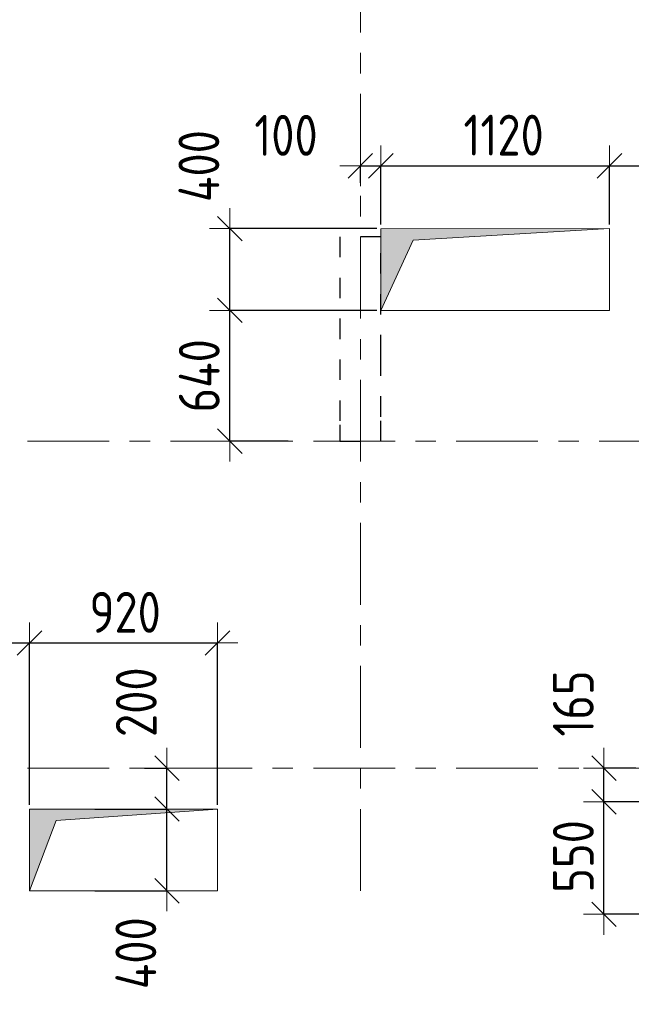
# Model space of a CAD drawing. Header units: metres. Extents: x -38 to 93, y -15 to 21.
# Tile 26 of 152: x 49.83 to 52.83, y 6.24 to 11.06. Entities that reach past the tile are written whole.
import ezdxf

# ---------------------------------------------------------------- set-up
doc = ezdxf.new("R2010")
doc.units = ezdxf.units.M
doc.header["$PDMODE"] = 65
for name, pattern in [('______11', [0.5, 0.4, -0.05, 0, -0.05]), ('______2', [0.135, 0.1, -0.035]), ('______5', [1.1, 0.8, -0.1, 0.1, -0.1])]:
    doc.linetypes.add(name, pattern=pattern)
for name, color, linetype, lineweight in [('XR$1$Осевая линия (1)', 7, '______5', 13), ('XR$3$Перекрытие (1)', 7, 'Continuous', 35), ('XR$5$Размерная линия (1)', 7, 'Continuous', 13)]:
    doc.layers.add(name, color=color, linetype=linetype, lineweight=lineweight)
doc.layers.add('XR$3$Макрос проема_ отверстия', color=7, linetype='Continuous', lineweight=13, true_color=0x2d2d2d)
doc.layers.add('XR$7$Стена_ бетон несущ.', color=7, linetype='Continuous', lineweight=70, true_color=0xb4b496)
doc.styles.add('ISOCPEUR', font='txt')
doc.dimstyles.new('DIMSTYLE_3', dxfattribs={"dimtxt": 0.2, "dimasz": 0.2, "dimexe": 0, "dimexo": 0, "dimgap": 0.1, "dimtad": 2, "dimdec": 0, "dimlfac": 1000, "dimrnd": 5, "dimzin": 12, "dimdsep": 46, "dimtxsty": 'ISOCPEUR', "dimblk1": 'ALL_ML_STRICH', "dimblk2": 'ALL_ML_STRICH', "dimsah": 1, "dimcen": 0, "dimclrd": 7, "dimclre": 256, "dimclrt": 7, "dimadec": 0, "dimazin": 0, "dimtfac": 1, "dimtdec": 0, "dimtix": 1, "dimtmove": 2, "dimatfit": 3, "dimfxl": 0, "dimtzin": 0, "dimlwd": 0, "dimlwe": -3, "dimarcsym": 0})
doc.dimstyles.new('DIMSTYLE_33', dxfattribs={"dimtxt": 0.2, "dimasz": 0.2, "dimexe": 0, "dimexo": 0, "dimgap": 0.1, "dimtad": 2, "dimdec": 0, "dimlfac": 1000, "dimrnd": 5, "dimzin": 12, "dimdsep": 46, "dimtxsty": 'ISOCPEUR', "dimblk1": 'ALL_ML_STRICH', "dimblk2": 'ALL_ML_STRICH', "dimsah": 1, "dimcen": 0, "dimclrd": 7, "dimclre": 256, "dimclrt": 7, "dimadec": 0, "dimazin": 0, "dimtfac": 1, "dimtdec": 0, "dimtix": 1, "dimtmove": 2, "dimatfit": 3, "dimfxl": 0, "dimtvp": 1.2, "dimtzin": 0, "dimlwd": 0, "dimlwe": -3, "dimarcsym": 0})

# ---------------------------------------------------------------- blocks, each defined once
blk = doc.blocks.new('Отображение проема', base_point=(-1.1579, -49.3094))
at = {"layer": 'XR$3$Макрос проема_ отверстия', "true_color": 0x000000, "transparency": 33554687}
blk.add_hatch(color=18, dxfattribs=at).paths.add_polyline_path([(-1.1579, -50.1094), (-1.0448, -49.4225), (-0.3579, -49.3094), (-1.1579, -49.3094)])
at = {"layer": 'XR$3$Макрос проема_ отверстия', "transparency": 33554687}
for p, q in [((-1.1579, -50.1094), (-1.1579, -49.3094)), ((-1.1579, -49.3094), (-0.3579, -49.3094)), ((-1.0448, -49.4225), (-0.3579, -49.3094)), ((-1.1579, -50.1094), (-1.0448, -49.4225))]:
    blk.add_line(p, q, dxfattribs=at)
blk = doc.blocks.new('ALL_ML_STRICH')
at = {"color": 0, "linetype": 'ByBlock', "lineweight": -2}
for p, q in [((0, -0.5), (0, 0.5)), ((-0.3, -0.3), (0.3, 0.3)), ((-1, 0), (0.5, 0))]:
    blk.add_line(p, q, dxfattribs=at)
blk = doc.blocks.new('*D474')
at = {"layer": 'DEFPOINTS', "color": 7, "linetype": 'Continuous', "lineweight": 13, "transparency": 33554687}
for p in [(51.5, 10.3478), (51.5, 10.2445), (51.6, 10.0401)]:
    blk.add_point(p, dxfattribs=at)
at = {"layer": 'XR$5$Размерная линия (1)', "color": 9, "linetype": 'Continuous', "lineweight": -2, "true_color": 0xc7c7c7, "transparency": 33554687}
for p, q in [((51.5, 10.2645), (51.5, 10.3478)), ((51.6, 10.0601), (51.6, 10.3478))]:
    blk.add_line(p, q, dxfattribs=at)
at = {"layer": 'XR$5$Размерная линия (1)', "color": 7, "linetype": 'Continuous', "lineweight": -2, "transparency": 33554687}
blk.add_line((51.5, 10.3478), (51.6, 10.3478), dxfattribs=at)
at = {"layer": 'XR$5$Размерная линия (1)', "color": 7, "linetype": 'Continuous', "lineweight": 13, "transparency": 33554687, "xscale": 0.2, "yscale": 0.2, "zscale": 0.2, "rotation": 180}
blk.add_blockref('ALL_ML_STRICH', (51.5, 10.3478), dxfattribs=at)
at = {"layer": 'XR$5$Размерная линия (1)', "color": 7, "linetype": 'Continuous', "lineweight": 13, "transparency": 33554687, "xscale": 0.2, "yscale": 0.2, "zscale": 0.2}
blk.add_blockref('ALL_ML_STRICH', (51.6, 10.3478), dxfattribs=at)
at = {"layer": 'XR$5$Размерная линия (1)', "color": 7, "linetype": 'Continuous', "lineweight": 13, "transparency": 33554687, "insert": (51.1359, 10.4967), "char_height": 0.2, "width": 0.5, "attachment_point": 5, "style": 'ISOCPEUR'}
blk.add_mtext('\\W0.83;\\A1;{100}', dxfattribs=at)
blk = doc.blocks.new('*D475')
at = {"layer": 'DEFPOINTS', "color": 7, "linetype": 'Continuous', "lineweight": 13, "transparency": 33554687}
for p in [(51.6, 10.3478), (51.6, 10.0401), (52.72, 10.0401)]:
    blk.add_point(p, dxfattribs=at)
at = {"layer": 'XR$5$Размерная линия (1)', "color": 9, "linetype": 'Continuous', "lineweight": -2, "true_color": 0xc7c7c7, "transparency": 33554687}
for p, q in [((51.6, 10.0601), (51.6, 10.3478)), ((52.72, 10.0601), (52.72, 10.3478))]:
    blk.add_line(p, q, dxfattribs=at)
at = {"layer": 'XR$5$Размерная линия (1)', "color": 7, "linetype": 'Continuous', "lineweight": -2, "transparency": 33554687}
blk.add_line((51.6, 10.3478), (52.72, 10.3478), dxfattribs=at)
at = {"layer": 'XR$5$Размерная линия (1)', "color": 7, "linetype": 'Continuous', "lineweight": 13, "transparency": 33554687, "xscale": 0.2, "yscale": 0.2, "zscale": 0.2, "rotation": 180}
blk.add_blockref('ALL_ML_STRICH', (51.6, 10.3478), dxfattribs=at)
at = {"layer": 'XR$5$Размерная линия (1)', "color": 7, "linetype": 'Continuous', "lineweight": 13, "transparency": 33554687, "xscale": 0.2, "yscale": 0.2, "zscale": 0.2}
blk.add_blockref('ALL_ML_STRICH', (52.72, 10.3478), dxfattribs=at)
at = {"layer": 'XR$5$Размерная линия (1)', "color": 7, "linetype": 'Continuous', "lineweight": 13, "transparency": 33554687, "insert": (52.2017, 10.4978), "char_height": 0.2, "width": 0.666667, "attachment_point": 5, "style": 'ISOCPEUR'}
blk.add_mtext('\\W0.83;\\A1;{1120}', dxfattribs=at)
blk = doc.blocks.new('*D476')
at = {"layer": 'DEFPOINTS', "color": 7, "linetype": 'Continuous', "lineweight": 13, "transparency": 33554687}
for p in [(54.825, 10.78), (52.72, 10.3478), (52.72, 10.0401)]:
    blk.add_point(p, dxfattribs=at)
at = {"layer": 'XR$5$Размерная линия (1)', "color": 9, "linetype": 'Continuous', "lineweight": -2, "true_color": 0xc7c7c7, "transparency": 33554687}
for p, q in [((54.825, 10.76), (54.825, 10.3478)), ((52.72, 10.0601), (52.72, 10.3478))]:
    blk.add_line(p, q, dxfattribs=at)
at = {"layer": 'XR$5$Размерная линия (1)', "color": 7, "linetype": 'Continuous', "lineweight": -2, "transparency": 33554687}
blk.add_line((52.72, 10.3478), (54.825, 10.3478), dxfattribs=at)
at = {"layer": 'XR$5$Размерная линия (1)', "color": 7, "linetype": 'Continuous', "lineweight": 13, "transparency": 33554687, "xscale": 0.2, "yscale": 0.2, "zscale": 0.2, "rotation": 180}
blk.add_blockref('ALL_ML_STRICH', (52.72, 10.3478), dxfattribs=at)
at = {"layer": 'XR$5$Размерная линия (1)', "color": 7, "linetype": 'Continuous', "lineweight": 13, "transparency": 33554687, "xscale": 0.2, "yscale": 0.2, "zscale": 0.2}
blk.add_blockref('ALL_ML_STRICH', (54.825, 10.3478), dxfattribs=at)
at = {"layer": 'XR$5$Размерная линия (1)', "color": 7, "linetype": 'Continuous', "lineweight": 13, "transparency": 33554687, "insert": (53.7975, 10.4978), "char_height": 0.2, "width": 0.666667, "attachment_point": 5, "style": 'ISOCPEUR'}
blk.add_mtext('\\W0.83;\\A1;{2105}', dxfattribs=at)
blk = doc.blocks.new('*D477')
at = {"layer": 'DEFPOINTS', "color": 7, "linetype": 'Continuous', "lineweight": 13, "transparency": 33554687}
for p in [(51.6, 9.6401), (50.8611, 9), (51.1669, 9)]:
    blk.add_point(p, dxfattribs=at)
at = {"layer": 'XR$5$Размерная линия (1)', "color": 9, "linetype": 'Continuous', "lineweight": -2, "true_color": 0xc7c7c7, "transparency": 33554687}
for p, q in [((51.58, 9.6401), (50.8611, 9.6401)), ((51.1469, 9), (50.8611, 9))]:
    blk.add_line(p, q, dxfattribs=at)
at = {"layer": 'XR$5$Размерная линия (1)', "color": 7, "linetype": 'Continuous', "lineweight": -2, "transparency": 33554687}
blk.add_line((50.8611, 9), (50.8611, 9.6401), dxfattribs=at)
at = {"layer": 'XR$5$Размерная линия (1)', "color": 7, "linetype": 'Continuous', "lineweight": 13, "transparency": 33554687, "xscale": 0.2, "yscale": 0.2, "zscale": 0.2}
for p, rotation in [((50.8611, 9.6401), 90), ((50.8611, 9), 270)]:
    blk.add_blockref('ALL_ML_STRICH', p, dxfattribs=dict(at, rotation=rotation))
at = {"layer": 'XR$5$Размерная линия (1)', "color": 7, "linetype": 'Continuous', "lineweight": 13, "transparency": 33554687, "insert": (50.7111, 9.3201), "char_height": 0.2, "width": 0.5, "attachment_point": 5, "rotation": 90, "style": 'ISOCPEUR'}
blk.add_mtext('\\W0.83;\\A1;{640}', dxfattribs=at)
blk = doc.blocks.new('*D478')
at = {"layer": 'DEFPOINTS', "color": 7, "linetype": 'Continuous', "lineweight": 13, "transparency": 33554687}
for p in [(51.6, 10.0401), (50.8611, 9.6401), (51.6, 9.6401)]:
    blk.add_point(p, dxfattribs=at)
at = {"layer": 'XR$5$Размерная линия (1)', "color": 9, "linetype": 'Continuous', "lineweight": -2, "true_color": 0xc7c7c7, "transparency": 33554687}
for p, q in [((51.58, 10.0401), (50.8611, 10.0401)), ((51.58, 9.6401), (50.8611, 9.6401))]:
    blk.add_line(p, q, dxfattribs=at)
at = {"layer": 'XR$5$Размерная линия (1)', "color": 7, "linetype": 'Continuous', "lineweight": -2, "transparency": 33554687}
blk.add_line((50.8611, 9.6401), (50.8611, 10.0401), dxfattribs=at)
at = {"layer": 'XR$5$Размерная линия (1)', "color": 7, "linetype": 'Continuous', "lineweight": 13, "transparency": 33554687, "xscale": 0.2, "yscale": 0.2, "zscale": 0.2}
for p, rotation in [((50.8611, 10.0401), 90), ((50.8611, 9.6401), 270)]:
    blk.add_blockref('ALL_ML_STRICH', p, dxfattribs=dict(at, rotation=rotation))
at = {"layer": 'XR$5$Размерная линия (1)', "color": 7, "linetype": 'Continuous', "lineweight": 13, "transparency": 33554687, "insert": (50.7092, 10.3465), "char_height": 0.2, "width": 0.5, "attachment_point": 5, "rotation": 90, "style": 'ISOCPEUR'}
blk.add_mtext('\\W0.83;\\A1;{400}', dxfattribs=at)
blk = doc.blocks.new('*D508')
at = {"layer": 'DEFPOINTS', "color": 7, "linetype": 'Continuous', "lineweight": 13, "transparency": 33554687}
for p in [(50.18, 7.2), (50.18, 6.8), (50.5529, 6.8)]:
    blk.add_point(p, dxfattribs=at)
at = {"layer": 'XR$5$Размерная линия (1)', "color": 9, "linetype": 'Continuous', "lineweight": -2, "true_color": 0xc7c7c7, "transparency": 33554687}
for p, q in [((50.2, 7.2), (50.5529, 7.2)), ((50.2, 6.8), (50.5529, 6.8))]:
    blk.add_line(p, q, dxfattribs=at)
at = {"layer": 'XR$5$Размерная линия (1)', "color": 7, "linetype": 'Continuous', "lineweight": -2, "transparency": 33554687}
blk.add_line((50.5529, 6.8), (50.5529, 7.2), dxfattribs=at)
at = {"layer": 'XR$5$Размерная линия (1)', "color": 7, "linetype": 'Continuous', "lineweight": 13, "transparency": 33554687, "xscale": 0.2, "yscale": 0.2, "zscale": 0.2}
for p, rotation in [((50.5529, 7.2), 90), ((50.5529, 6.8), 270)]:
    blk.add_blockref('ALL_ML_STRICH', p, dxfattribs=dict(at, rotation=rotation))
at = {"layer": 'XR$5$Размерная линия (1)', "color": 7, "linetype": 'Continuous', "lineweight": 13, "transparency": 33554687, "insert": (50.4005, 6.4944), "char_height": 0.2, "width": 0.5, "attachment_point": 5, "rotation": 90, "style": 'ISOCPEUR'}
blk.add_mtext('\\W0.83;\\A1;{400}', dxfattribs=at)
blk = doc.blocks.new('*D509')
at = {"layer": 'DEFPOINTS', "color": 7, "linetype": 'Continuous', "lineweight": 13, "transparency": 33554687}
for p in [(50.4231, 7.4), (50.18, 7.2), (50.5529, 7.2)]:
    blk.add_point(p, dxfattribs=at)
at = {"layer": 'XR$5$Размерная линия (1)', "color": 9, "linetype": 'Continuous', "lineweight": -2, "true_color": 0xc7c7c7, "transparency": 33554687}
for p, q in [((50.4431, 7.4), (50.5529, 7.4)), ((50.2, 7.2), (50.5529, 7.2))]:
    blk.add_line(p, q, dxfattribs=at)
at = {"layer": 'XR$5$Размерная линия (1)', "color": 7, "linetype": 'Continuous', "lineweight": -2, "transparency": 33554687}
blk.add_line((50.5529, 7.2), (50.5529, 7.4), dxfattribs=at)
at = {"layer": 'XR$5$Размерная линия (1)', "color": 7, "linetype": 'Continuous', "lineweight": 13, "transparency": 33554687, "xscale": 0.2, "yscale": 0.2, "zscale": 0.2}
for p, rotation in [((50.5529, 7.4), 90), ((50.5529, 7.2), 270)]:
    blk.add_blockref('ALL_ML_STRICH', p, dxfattribs=dict(at, rotation=rotation))
at = {"layer": 'XR$5$Размерная линия (1)', "color": 7, "linetype": 'Continuous', "lineweight": 13, "transparency": 33554687, "insert": (50.4025, 7.7228), "char_height": 0.2, "width": 0.5, "attachment_point": 5, "rotation": 90, "style": 'ISOCPEUR'}
blk.add_mtext('\\W0.83;\\A1;{200}', dxfattribs=at)
blk = doc.blocks.new('*D511')
at = {"layer": 'DEFPOINTS', "color": 7, "linetype": 'Continuous', "lineweight": 13, "transparency": 33554687}
for p in [(48.33, 8.0126), (49.88, 7.2), (48.33, 6.9338)]:
    blk.add_point(p, dxfattribs=at)
at = {"layer": 'XR$5$Размерная линия (1)', "color": 9, "linetype": 'Continuous', "lineweight": -2, "true_color": 0xc7c7c7, "transparency": 33554687}
for p, q in [((48.33, 6.9538), (48.33, 8.0126)), ((49.88, 7.22), (49.88, 8.0126))]:
    blk.add_line(p, q, dxfattribs=at)
at = {"layer": 'XR$5$Размерная линия (1)', "color": 7, "linetype": 'Continuous', "lineweight": -2, "transparency": 33554687}
blk.add_line((48.33, 8.0126), (49.88, 8.0126), dxfattribs=at)
at = {"layer": 'XR$5$Размерная линия (1)', "color": 7, "linetype": 'Continuous', "lineweight": 13, "transparency": 33554687, "xscale": 0.2, "yscale": 0.2, "zscale": 0.2, "rotation": 180}
blk.add_blockref('ALL_ML_STRICH', (48.33, 8.0126), dxfattribs=at)
at = {"layer": 'XR$5$Размерная линия (1)', "color": 7, "linetype": 'Continuous', "lineweight": 13, "transparency": 33554687, "xscale": 0.2, "yscale": 0.2, "zscale": 0.2}
blk.add_blockref('ALL_ML_STRICH', (49.88, 8.0126), dxfattribs=at)
at = {"layer": 'XR$5$Размерная линия (1)', "color": 7, "linetype": 'Continuous', "lineweight": 13, "transparency": 33554687, "insert": (49.13, 8.1626), "char_height": 0.2, "width": 0.666667, "attachment_point": 5, "style": 'ISOCPEUR'}
blk.add_mtext('\\W0.83;\\A1;{1550}', dxfattribs=at)
blk = doc.blocks.new('*D512')
at = {"layer": 'DEFPOINTS', "color": 7, "linetype": 'Continuous', "lineweight": 13, "transparency": 33554687}
for p in [(49.88, 8.0126), (49.88, 7.2), (50.8, 7.2)]:
    blk.add_point(p, dxfattribs=at)
at = {"layer": 'XR$5$Размерная линия (1)', "color": 9, "linetype": 'Continuous', "lineweight": -2, "true_color": 0xc7c7c7, "transparency": 33554687}
for p, q in [((49.88, 7.22), (49.88, 8.0126)), ((50.8, 7.22), (50.8, 8.0126))]:
    blk.add_line(p, q, dxfattribs=at)
at = {"layer": 'XR$5$Размерная линия (1)', "color": 7, "linetype": 'Continuous', "lineweight": -2, "transparency": 33554687}
blk.add_line((49.88, 8.0126), (50.8, 8.0126), dxfattribs=at)
at = {"layer": 'XR$5$Размерная линия (1)', "color": 7, "linetype": 'Continuous', "lineweight": 13, "transparency": 33554687, "xscale": 0.2, "yscale": 0.2, "zscale": 0.2, "rotation": 180}
blk.add_blockref('ALL_ML_STRICH', (49.88, 8.0126), dxfattribs=at)
at = {"layer": 'XR$5$Размерная линия (1)', "color": 7, "linetype": 'Continuous', "lineweight": 13, "transparency": 33554687, "xscale": 0.2, "yscale": 0.2, "zscale": 0.2}
blk.add_blockref('ALL_ML_STRICH', (50.8, 8.0126), dxfattribs=at)
at = {"layer": 'XR$5$Размерная линия (1)', "color": 7, "linetype": 'Continuous', "lineweight": 13, "transparency": 33554687, "insert": (50.3483, 8.1626), "char_height": 0.2, "width": 0.5, "attachment_point": 5, "style": 'ISOCPEUR'}
blk.add_mtext('\\W0.83;\\A1;{920}', dxfattribs=at)
blk = doc.blocks.new('*D597')
at = {"layer": 'DEFPOINTS', "color": 7, "linetype": 'Continuous', "lineweight": 13, "transparency": 33554687}
for p in [(52.9345, 7.2349), (52.6934, 6.6849), (52.9346, 6.6849)]:
    blk.add_point(p, dxfattribs=at)
at = {"layer": 'XR$5$Размерная линия (1)', "color": 9, "linetype": 'Continuous', "lineweight": -2, "true_color": 0xc7c7c7, "transparency": 33554687}
for p, q in [((52.9145, 7.2349), (52.6934, 7.2349)), ((52.9146, 6.6849), (52.6934, 6.6849))]:
    blk.add_line(p, q, dxfattribs=at)
at = {"layer": 'XR$5$Размерная линия (1)', "color": 7, "linetype": 'Continuous', "lineweight": -2, "transparency": 33554687}
blk.add_line((52.6934, 6.6849), (52.6934, 7.2349), dxfattribs=at)
at = {"layer": 'XR$5$Размерная линия (1)', "color": 7, "linetype": 'Continuous', "lineweight": 13, "transparency": 33554687, "xscale": 0.2, "yscale": 0.2, "zscale": 0.2}
for p, rotation in [((52.6934, 7.2349), 90), ((52.6934, 6.6849), 270)]:
    blk.add_blockref('ALL_ML_STRICH', p, dxfattribs=dict(at, rotation=rotation))
at = {"layer": 'XR$5$Размерная линия (1)', "color": 7, "linetype": 'Continuous', "lineweight": 13, "transparency": 33554687, "insert": (52.5434, 6.9682), "char_height": 0.2, "width": 0.5, "attachment_point": 5, "rotation": 90, "style": 'ISOCPEUR'}
blk.add_mtext('\\W0.83;\\A1;{550}', dxfattribs=at)
blk = doc.blocks.new('*D598')
at = {"layer": 'DEFPOINTS', "color": 7, "linetype": 'Continuous', "lineweight": 13, "transparency": 33554687}
for p in [(52.8689, 7.4), (52.6934, 7.2349), (52.9345, 7.2349)]:
    blk.add_point(p, dxfattribs=at)
at = {"layer": 'XR$5$Размерная линия (1)', "color": 9, "linetype": 'Continuous', "lineweight": -2, "true_color": 0xc7c7c7, "transparency": 33554687}
for p, q in [((52.8489, 7.4), (52.6934, 7.4)), ((52.9145, 7.2349), (52.6934, 7.2349))]:
    blk.add_line(p, q, dxfattribs=at)
at = {"layer": 'XR$5$Размерная линия (1)', "color": 7, "linetype": 'Continuous', "lineweight": -2, "transparency": 33554687}
blk.add_line((52.6934, 7.2349), (52.6934, 7.4), dxfattribs=at)
at = {"layer": 'XR$5$Размерная линия (1)', "color": 7, "linetype": 'Continuous', "lineweight": 13, "transparency": 33554687, "xscale": 0.2, "yscale": 0.2, "zscale": 0.2}
for p, rotation in [((52.6934, 7.4), 90), ((52.6934, 7.2349), 270)]:
    blk.add_blockref('ALL_ML_STRICH', p, dxfattribs=dict(at, rotation=rotation))
at = {"layer": 'XR$5$Размерная линия (1)', "color": 7, "linetype": 'Continuous', "lineweight": 13, "transparency": 33554687, "insert": (52.5431, 7.7163), "char_height": 0.2, "width": 0.5, "attachment_point": 5, "rotation": 90, "style": 'ISOCPEUR'}
blk.add_mtext('\\W0.83;\\A1;{165}', dxfattribs=at)

msp = doc.modelspace()

# ---------------------------------------------------------------- linework, layer by layer
at = {"layer": 'XR$1$Осевая линия (1)', "color": 253, "linetype": '______11', "lineweight": 13, "true_color": 0xa0a0a0, "transparency": 33554687}
for p, q in [((51.5, 6.8), (51.5, 19.78)), ((-2.63, 9), (62.6, 9)), ((-2.63, 7.4), (62.6, 7.4))]:
    msp.add_line(p, q, dxfattribs=at)
at = {"layer": 'XR$3$Перекрытие (1)', "color": 7, "linetype": 'Continuous', "lineweight": 13, "transparency": 33554687}
for p, q in [((52.7199, 10.0401), (51.5999, 10.0399)), ((51.5999, 10.0399), (51.6, 9.6399)), ((52.72, 9.6401), (52.7199, 10.0401)), ((51.6, 9.6399), (52.72, 9.6401)), ((50.7999, 7.2), (49.8799, 7.1998)), ((49.8799, 7.1998), (49.88, 6.7998)), ((50.8, 6.8), (50.7999, 7.2)), ((49.88, 6.7998), (50.8, 6.8))]:
    msp.add_line(p, q, dxfattribs=at)
at = {"layer": 'XR$7$Стена_ бетон несущ.', "color": 253, "linetype": '______2', "lineweight": -3, "true_color": 0xa0a0a0, "transparency": 33554687}
for p, q in [((51.4, 10), (51.4, 9.08)), ((51.6, 10), (51.4, 10)), ((51.6, 9.6201), (51.6, 10)), ((51.6, 9.4201), (51.6, 9.6201)), ((51.6, 9.12), (51.6, 9.4201)), ((51.6, 9), (51.6, 9.12)), ((51.4, 9.08), (51.4, 9)), ((51.4, 9), (51.6, 9))]:
    msp.add_line(p, q, dxfattribs=at)

# ---------------------------------------------------------------- block references
at = {"layer": 'XR$3$Макрос проема_ отверстия', "transparency": 33554687}
for p, xscale, yscale, rotation in [((51.5999, 10.0399), 1.4, 0.5000000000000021, 0.009914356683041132), ((49.8799, 7.1998), 1.150000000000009, 0.4999999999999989, 0.009914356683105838)]:
    msp.add_blockref('Отображение проема', p, dxfattribs=dict(at, xscale=xscale, yscale=yscale, rotation=rotation))

# ---------------------------------------------------------------- dimensions: what is measured, and where the dimension line sits
at = {"layer": 'XR$5$Размерная линия (1)', "color": 7, "linetype": 'Continuous', "lineweight": 13, "transparency": 33554687}
for base, p1, p2, dimstyle, picture, middle in [((54.825, 10.3478), (52.72, 10.0601), (54.825, 10.76), 'DIMSTYLE_3', '*D476', (53.7975, 10.4978)), ((51.6, 10.3478), (51.5, 10.2645), (51.6, 10.0601), 'DIMSTYLE_33', '*D474', (51.1359, 10.4967)), ((52.72, 10.3478), (51.6, 10.0601), (52.72, 10.0601), 'DIMSTYLE_3', '*D475', (52.2017, 10.4978)), ((49.88, 8.0126), (48.33, 6.9538), (49.88, 7.22), 'DIMSTYLE_3', '*D511', (49.13, 8.1626)), ((50.8, 8.0126), (49.88, 7.22), (50.8, 7.22), 'DIMSTYLE_3', '*D512', (50.3483, 8.1626))]:
    dim = msp.add_linear_dim(base=base, p1=p1, p2=p2, dimstyle=dimstyle, override={"dimpost": '<>', "dimclrd": 7, "dimclre": 9, "dimclrt": 7, "dimlwd": 0, "dimlwe": 65533}, dxfattribs=at)
    dim.commit()
    dim.dimension.update_dxf_attribs({"geometry": picture, "text_midpoint": middle, "dimtype": 160})
for base, p1, p2, dimstyle, picture, middle in [((50.8611, 10.0401), (51.58, 9.6401), (51.58, 10.0401), 'DIMSTYLE_33', '*D478', (50.7092, 10.3465)), ((50.8611, 9.6401), (51.1469, 9), (51.58, 9.6401), 'DIMSTYLE_3', '*D477', (50.7111, 9.3201)), ((50.5529, 7.4), (50.2, 7.2), (50.4431, 7.4), 'DIMSTYLE_33', '*D509', (50.4025, 7.7228)), ((52.6934, 7.4), (52.9145, 7.2349), (52.8489, 7.4), 'DIMSTYLE_33', '*D598', (52.5431, 7.7163)), ((52.6934, 7.2349), (52.9146, 6.6849), (52.9145, 7.2349), 'DIMSTYLE_3', '*D597', (52.5434, 6.9682)), ((50.5529, 7.2), (50.2, 6.8), (50.2, 7.2), 'DIMSTYLE_33', '*D508', (50.4005, 6.4944))]:
    dim = msp.add_linear_dim(base=base, p1=p1, p2=p2, angle=90, dimstyle=dimstyle, override={"dimpost": '<>', "dimclrd": 7, "dimclre": 9, "dimclrt": 7, "dimlwd": 0, "dimlwe": 65533}, dxfattribs=at)
    dim.commit()
    dim.dimension.update_dxf_attribs({"geometry": picture, "text_midpoint": middle, "dimtype": 160})

doc.saveas('drawing.dxf')
